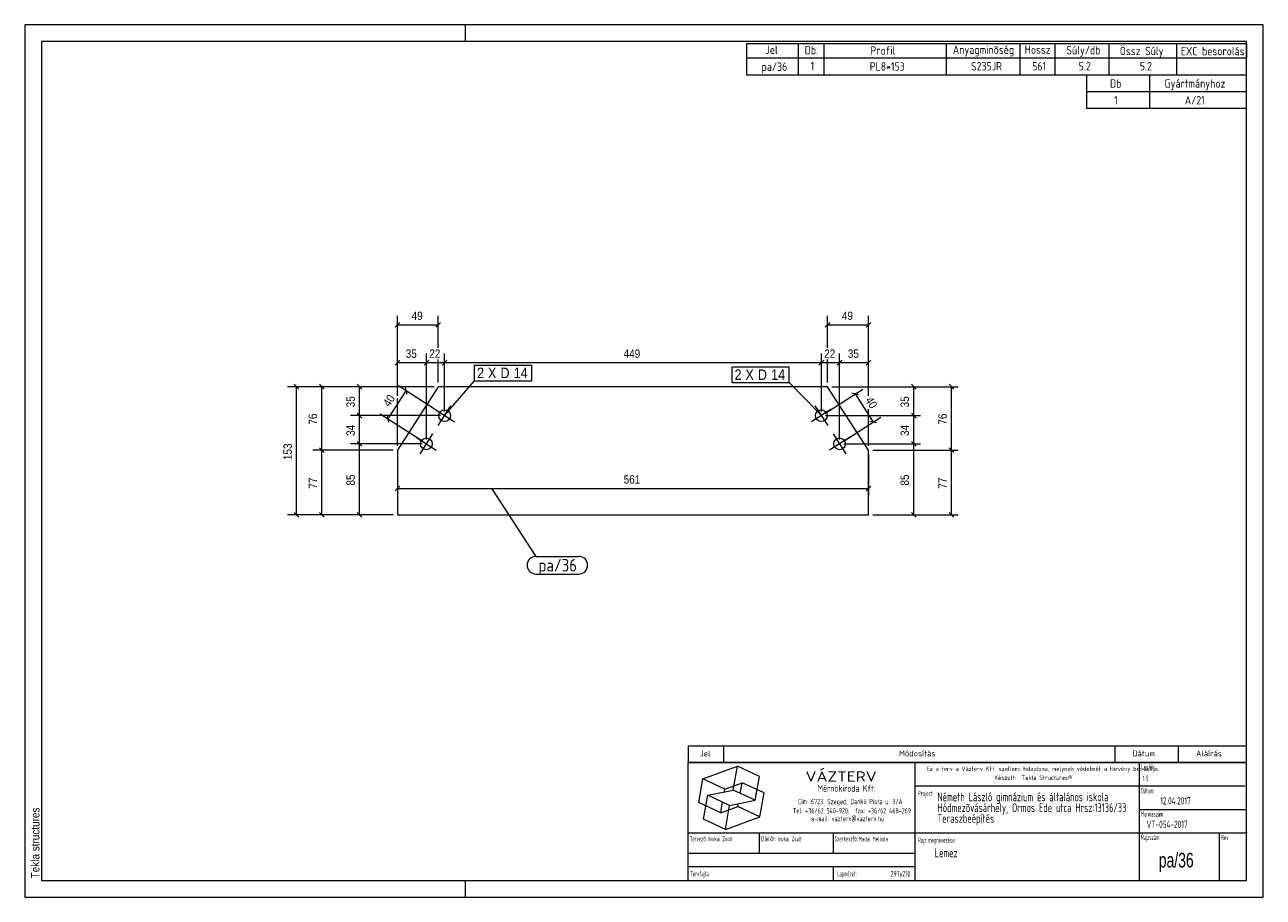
# Model space of a CAD drawing. Header units: millimetres. Extents: x 1 to 296, y 1 to 209.
import ezdxf

# ---------------------------------------------------------------- set-up
doc = ezdxf.new("R2010")
doc.units = ezdxf.units.MM
doc.linetypes.add('XKITLINE00', pattern=[0])
for name, color, linetype, lineweight in [('Bemassung', 1, 'Continuous', 0), ('Schrauben', 7, 'Continuous', 0), ('Schraubenbezeichnung', 5, 'Continuous', 0), ('Teil', 7, 'Continuous', 0), ('Text', 5, 'Continuous', 0), ('Ueberschrift', 7, 'Continuous', 0), ('Zeichnungsrahmen', 3, 'Continuous', 0)]:
    doc.layers.add(name, color=color, linetype=linetype, lineweight=lineweight)
doc.styles.add('ARIAL', font='ARIAL.TTF')
doc.styles.add('ISOCPEUR', font='ISOCPEUR.TTF')
doc.styles.add('ISOCPEUR_BOLD', font='ARIAL.TTF')
doc.styles.add('ISOCPUER', font='ARIAL.TTF')

msp = doc.modelspace()

# ---------------------------------------------------------------- linework, layer by layer
at = {"layer": 'Bemassung', "linetype": 'XKITLINE00', "lineweight": 0}
for p, q in [((89.76, 120.53), (89.76, 139.6)), ((99.5, 132), (99.5, 139.6)), ((192.24, 132), (192.24, 139.6)), ((201.99, 120.53), (201.99, 139.6)), ((90.32, 138.02), (89.19, 136.88)), ((89.76, 137.45), (99.5, 137.45)), ((100.06, 138.02), (98.93, 136.88)), ((192.81, 138.02), (191.68, 136.88)), ((192.24, 137.45), (201.99, 137.45)), ((202.55, 138.02), (201.42, 136.88)), ((89.76, 120.53), (89.76, 130.6)), ((96.67, 110.09), (96.67, 130.6)), ((96.67, 110.09), (96.67, 130.6)), ((101, 116.81), (101, 130.6)), ((101, 116.81), (101, 130.6)), ((190.75, 116.81), (190.75, 130.6)), ((190.75, 116.81), (190.75, 130.6)), ((195.08, 110.09), (195.08, 130.6)), ((195.08, 110.09), (195.08, 130.6)), ((201.99, 120.53), (201.99, 130.6)), ((90.32, 129.02), (89.19, 127.88)), ((89.76, 128.45), (96.67, 128.45)), ((97.23, 129.02), (96.1, 127.88)), ((97.23, 129.02), (96.1, 127.88)), ((96.67, 128.45), (101, 128.45)), ((99.5, 123.72), (99.5, 129.2)), ((101.56, 129.02), (100.43, 127.88)), ((101.56, 129.02), (100.43, 127.88)), ((101, 128.45), (190.75, 128.45)), ((191.31, 129.02), (190.18, 127.88)), ((191.31, 129.02), (190.18, 127.88)), ((190.75, 128.45), (195.08, 128.45)), ((192.24, 123.72), (192.24, 129.2)), ((195.64, 129.02), (194.51, 127.88)), ((195.64, 129.02), (194.51, 127.88)), ((195.08, 128.45), (201.99, 128.45)), ((202.55, 129.02), (201.42, 127.88)), ((98.5, 122.72), (63.61, 122.72)), ((65.19, 123.29), (66.32, 122.16)), ((65.76, 92.18), (65.76, 122.72)), ((98.5, 122.72), (69.61, 122.72)), ((71.19, 123.29), (72.32, 122.16)), ((71.76, 107.59), (71.76, 122.72)), ((98.5, 122.72), (78.61, 122.72)), ((80.19, 123.29), (81.32, 122.16)), ((80.76, 115.81), (80.76, 122.72)), ((87.48, 115), (91.81, 121.73)), ((100.16, 116.35), (90, 122.89)), ((91.64, 122.51), (91.98, 120.94)), ((191.59, 116.35), (200.59, 122.15)), ((193.24, 122.72), (223.36, 122.72)), ((193.24, 122.72), (214.36, 122.72)), ((199.56, 120.81), (198, 121.15)), ((198.78, 120.98), (203.11, 114.26)), ((212.19, 123.29), (213.32, 122.16)), ((212.76, 115.81), (212.76, 122.72)), ((221.19, 123.29), (222.32, 122.16)), ((221.76, 107.59), (221.76, 122.72)), ((89.76, 108.59), (89.76, 119.92)), ((89.76, 108.59), (89.76, 119.92)), ((100, 115.81), (78.61, 115.81)), ((100, 115.81), (78.61, 115.81)), ((80.19, 116.38), (81.32, 115.25)), ((80.19, 116.38), (81.32, 115.25)), ((80.76, 109.09), (80.76, 115.81)), ((95.83, 109.63), (85.67, 116.16)), ((87.31, 115.78), (87.65, 114.22)), ((191.75, 115.81), (214.36, 115.81)), ((191.75, 115.81), (214.36, 115.81)), ((195.92, 109.63), (204.92, 115.42)), ((201.99, 108.59), (201.99, 117.39)), ((201.99, 108.59), (201.99, 117.39)), ((212.19, 116.38), (213.32, 115.25)), ((212.19, 116.38), (213.32, 115.25)), ((212.76, 109.09), (212.76, 115.81)), ((203.89, 114.09), (202.33, 114.43)), ((80.19, 109.65), (81.32, 108.52)), ((80.19, 109.65), (81.32, 108.52)), ((212.19, 109.65), (213.32, 108.52)), ((212.19, 109.65), (213.32, 108.52)), ((88.76, 107.59), (69.61, 107.59)), ((88.76, 107.59), (69.61, 107.59)), ((71.19, 108.15), (72.32, 107.02)), ((71.19, 108.15), (72.32, 107.02)), ((71.76, 92.18), (71.76, 107.59)), ((95.67, 109.09), (78.61, 109.09)), ((95.67, 109.09), (78.61, 109.09)), ((80.76, 92.18), (80.76, 109.09)), ((89.76, 106.59), (89.76, 96.85)), ((196.08, 109.09), (214.36, 109.09)), ((196.08, 109.09), (214.36, 109.09)), ((201.99, 106.59), (201.99, 96.85)), ((202.99, 107.59), (223.36, 107.59)), ((202.99, 107.59), (223.36, 107.59)), ((212.76, 92.18), (212.76, 109.09)), ((221.19, 108.15), (222.32, 107.02)), ((221.19, 108.15), (222.32, 107.02)), ((221.76, 92.18), (221.76, 107.59)), ((90.32, 99.02), (89.19, 97.88)), ((89.76, 98.45), (201.99, 98.45)), ((202.55, 99.02), (201.42, 97.88)), ((88.76, 92.18), (63.61, 92.18)), ((65.19, 92.74), (66.32, 91.61)), ((88.76, 92.18), (69.61, 92.18)), ((71.19, 92.74), (72.32, 91.61)), ((88.76, 92.18), (78.61, 92.18)), ((80.19, 92.74), (81.32, 91.61)), ((202.99, 92.18), (223.36, 92.18)), ((202.99, 92.18), (214.36, 92.18)), ((212.19, 92.74), (213.32, 91.61)), ((221.19, 92.74), (222.32, 91.61))]:
    msp.add_line(p, q, dxfattribs=at)
at = {"layer": 'Bemassung'}
for p in [(89.76, 137.45), (99.5, 137.45), (192.24, 137.45), (201.99, 137.45), (89.76, 128.45), (96.67, 128.45), (96.67, 128.45), (101, 128.45), (101, 128.45), (190.75, 128.45), (190.75, 128.45), (195.08, 128.45), (195.08, 128.45), (201.99, 128.45), (65.76, 122.72), (71.76, 122.72), (80.76, 122.72), (91.81, 121.73), (198.78, 120.98), (212.76, 122.72), (221.76, 122.72), (80.76, 115.81), (80.76, 115.81), (212.76, 115.81), (212.76, 115.81), (87.48, 115), (203.11, 114.26), (71.76, 107.59), (71.76, 107.59), (80.76, 109.09), (80.76, 109.09), (212.76, 109.09), (212.76, 109.09), (221.76, 107.59), (221.76, 107.59), (89.76, 98.45), (201.99, 98.45), (65.76, 92.18), (71.76, 92.18), (80.76, 92.18), (212.76, 92.18), (221.76, 92.18)]:
    msp.add_point(p, dxfattribs=at)
at = {"layer": 'Schrauben', "linetype": 'XKITLINE00', "lineweight": 0}
for p, q in [((99.48, 113.46), (102.51, 118.17)), ((189.23, 118.17), (192.26, 113.46)), ((98.64, 117.33), (103.35, 114.3)), ((193.1, 117.33), (188.39, 114.3)), ((94.31, 110.6), (99.02, 107.57)), ((95.15, 106.73), (98.18, 111.44)), ((197.43, 110.6), (192.72, 107.57)), ((193.56, 111.44), (196.59, 106.73))]:
    msp.add_line(p, q, dxfattribs=at)
for centre in [(101, 115.81), (190.75, 115.81), (96.67, 109.09), (195.08, 109.09)]:
    msp.add_circle(centre, 1.4, dxfattribs=at)
at = {"layer": 'Schraubenbezeichnung', "linetype": 'XKITLINE00', "lineweight": 0}
for p, q in [((108.14, 127.85), (121.78, 127.85)), ((108.14, 124.15), (108.14, 127.85)), ((121.78, 124.15), (121.78, 127.85)), ((169.47, 127.43), (183.11, 127.43)), ((169.47, 123.73), (169.47, 127.43)), ((183.11, 123.73), (183.11, 127.43)), ((101, 115.81), (108.14, 124.15)), ((108.14, 124.15), (121.78, 124.15)), ((169.47, 123.73), (183.11, 123.73)), ((190.75, 115.81), (183.11, 123.73))]:
    msp.add_line(p, q, dxfattribs=at)
at = {"layer": 'Teil', "linetype": 'XKITLINE00', "lineweight": 0}
for p, q in [((99.5, 122.72), (89.76, 107.59)), ((192.24, 122.72), (99.5, 122.72)), ((201.99, 107.59), (192.24, 122.72)), ((89.76, 107.59), (89.76, 92.18)), ((201.99, 92.18), (201.99, 107.59)), ((89.76, 92.18), (201.99, 92.18))]:
    msp.add_line(p, q, dxfattribs=at)
at = {"layer": 'Text', "linetype": 'XKITLINE00', "lineweight": 0}
for p, q in [((112.26, 98.34), (122.76, 82.26)), ((122.76, 82.26), (132.98, 82.26)), ((122.76, 78.06), (132.98, 78.06))]:
    msp.add_line(p, q, dxfattribs=at)
for centre, start, end in [((122.76, 80.16), 90, 270), ((132.98, 80.16), 270, 90)]:
    msp.add_arc(centre, 2.1, start, end, dxfattribs=at)
at = {"layer": 'Ueberschrift', "linetype": 'XKITLINE00', "lineweight": 0}
for p, q in [((173, 204.54), (292, 204.54)), ((173, 201.04), (173, 204.54)), ((185.3, 201.04), (185.3, 204.54)), ((191.44, 201.04), (191.44, 204.54)), ((220.54, 201.04), (220.54, 204.54)), ((238.09, 201.05), (238.09, 204.55)), ((246.43, 201.04), (246.43, 204.54)), ((259.28, 201.04), (259.28, 204.54)), ((275.4, 201.02), (275.4, 204.52)), ((292, 204.54), (292, 201.04)), ((292, 201.04), (173, 201.04)), ((173, 197), (173, 201)), ((185.3, 197), (185.3, 201)), ((191.44, 197), (191.44, 201)), ((220.54, 197), (220.54, 201)), ((238.09, 197), (238.09, 201)), ((246.43, 197), (246.43, 201)), ((259.28, 197), (259.28, 201)), ((275.41, 197), (275.41, 201)), ((292, 197), (173, 197)), ((254, 193), (254, 197)), ((269, 193), (269, 197)), ((292, 193), (254, 193)), ((254, 189), (254, 193)), ((269, 189), (269, 193)), ((292, 189), (254, 189)), ((159, 37.07), (292, 37.07)), ((159, 37), (159, 33.14)), ((167.4, 37), (167.4, 33.14)), ((260.64, 37.07), (260.64, 33.21)), ((275.76, 37.07), (275.76, 33.21)), ((159, 33.22), (292, 33.22)), ((159, 33.14), (292, 33.14)), ((159, 5), (159, 33.14)), ((213.11, 5), (213.11, 33.14)), ((266.49, 5), (266.49, 33.14)), ((162.55, 29.24), (170.77, 32.23)), ((169.77, 26.55), (170.77, 32.23)), ((176, 29.79), (170.77, 32.23)), ((175, 24.11), (176, 29.79)), ((161.54, 23.55), (162.55, 29.24)), ((167.78, 26.8), (162.55, 29.24)), ((167.66, 26.12), (167.78, 26.8)), ((167.78, 26.8), (171.89, 28.3)), ((171.44, 25.76), (171.89, 28.3)), ((177.12, 25.86), (171.89, 28.3)), ((213.11, 27.54), (291.69, 27.54)), ((162.67, 19.62), (163.67, 25.3)), ((163.67, 25.3), (169.77, 26.55)), ((168.9, 22.86), (163.67, 25.3)), ((166.78, 21.11), (167.22, 23.65)), ((168.9, 22.86), (175, 24.11)), ((175, 24.11), (169.77, 26.55)), ((176.12, 20.17), (177.12, 25.86)), ((166.78, 21.11), (161.54, 23.55)), ((166.78, 21.11), (170.89, 22.61)), ((167.9, 17.18), (168.9, 22.86)), ((170.89, 22.61), (171.01, 23.29)), ((176.12, 20.17), (170.89, 22.61)), ((266.49, 21.94), (292, 21.94)), ((167.9, 17.18), (162.67, 19.62)), ((167.9, 17.18), (176.12, 20.17)), ((159, 16.34), (292.21, 16.34)), ((175.99, 11.48), (175.99, 16.39)), ((193.55, 16.39), (193.55, 11.49)), ((285.52, 16.28), (285.52, 5)), ((159.07, 11.49), (213.14, 11.49)), ((159.04, 8.34), (213.11, 8.34)), ((193.55, 8.31), (193.55, 5.13))]:
    msp.add_line(p, q, dxfattribs=at)
at = {"layer": 'Zeichnungsrahmen', "linetype": 'XKITLINE00', "lineweight": 0}
for p, q in [((296, 209), (1, 209)), ((1, 209), (1, 1)), ((106, 205), (106, 209)), ((296, 1), (296, 209)), ((292, 205), (5, 205)), ((5, 205), (5, 5)), ((292, 5), (292, 205)), ((5, 5), (292, 5)), ((106, 1), (106, 5)), ((1, 1), (296, 1))]:
    msp.add_line(p, q, dxfattribs=at)

# ---------------------------------------------------------------- texts
at = {"layer": 'Bemassung', "style": 'ISOCPUER', "width": 0.85}
for s, p in [('49', (93.14, 138.6)), ('49', (195.63, 138.6)), ('35', (91.73, 129.6)), ('22', (97.35, 129.6)), ('449', (143.65, 129.6)), ('22', (191.43, 129.6)), ('35', (197.05, 129.6)), ('561', (143.65, 99.6))]:
    msp.add_text(s, height=2, dxfattribs=at).set_placement(p)
for s, rotation, p in [('35', 90.0002, (79.61, 117.79)), ('40', 57.2328, (87.88, 117.74)), ('40', -57.2328, (201.11, 119.49)), ('35', 90.0002, (211.61, 117.79)), ('76', 90.0002, (70.61, 113.67)), ('76', 90.0002, (220.61, 113.67)), ('34', 90.0002, (79.61, 110.97)), ('34', 90.0002, (211.61, 110.97)), ('153', 90.0002, (64.61, 105.22)), ('77', 90.0002, (70.61, 98.4)), ('85', 90.0002, (79.61, 99.15)), ('85', 90.0002, (211.61, 99.15)), ('77', 90.0002, (220.61, 98.4))]:
    msp.add_text(s, height=2, rotation=rotation, dxfattribs=at).set_placement(p)
at = {"layer": 'Schraubenbezeichnung', "style": 'ARIAL', "width": 0.85}
for s, p in [('2', (108.74, 124.75)), ('X', (111.34, 124.75)), ('D', (114.32, 124.75)), ('14', (117.47, 124.75)), ('2', (170.07, 124.33)), ('X', (172.67, 124.33)), ('D', (175.65, 124.33)), ('14', (178.81, 124.33))]:
    msp.add_text(s, height=2.5, dxfattribs=at).set_placement(p)
at = {"layer": 'Text', "style": 'ISOCPEUR', "width": 0.85}
msp.add_text('pa/36', height=3, dxfattribs=at).set_placement((123.36, 78.66))
at = {"layer": 'Ueberschrift'}
for s, height, style, width, p in [('Jel', 2, 'ISOCPEUR', 0.85, (177.44, 202.04)), ('Db.', 2, 'ISOCPEUR', 0.85, (186.78, 201.95)), ('Profil', 2, 'ISOCPEUR', 0.85, (202.44, 201.86)), ('Anyagminõség', 2, 'ISOCPEUR', 0.85, (222.06, 202.04)), ('Hossz', 2, 'ISOCPEUR', 0.85, (239.18, 202.08)), ('Súly/db', 2, 'ISOCPEUR', 0.85, (249.11, 201.94)), ('Össz Súly', 2, 'ISOCPEUR', 0.85, (261.83, 201.76)), ('EXC besorolás', 2, 'ISOCPEUR', 0.85, (276.36, 201.71)), ('pa/36', 2, 'ISOCPEUR', 0.85, (176.51, 198)), ('1', 2, 'ISOCPEUR', 0.85, (188.19, 198.19)), ('PL8*153', 2, 'ISOCPEUR', 0.85, (202.26, 198.05)), ('S235JR', 2, 'ISOCPEUR', 0.85, (226.39, 198.11)), ('561', 2, 'ISOCPEUR', 0.85, (240.97, 198.11)), ('5.2', 2, 'ISOCPEUR', 0.85, (252.04, 198.12)), ('5.2', 2, 'ISOCPEUR', 0.85, (266.59, 198.12)), ('Db', 2, 'ISOCPEUR', 0.85, (259.5, 194)), ('Gyártmányhoz', 2, 'ISOCPEUR', 0.85, (272.5, 194)), ('1', 2, 'ISOCPEUR', 0.85, (260.48, 190)), ('A/21', 2, 'ISOCPEUR', 0.85, (277.31, 190)), ('Jel', 1.4, 'ISOCPEUR', 0.85, (161.84, 34.58)), ('Módosítás', 1.4, 'ISOCPEUR', 0.85, (209.25, 34.58)), ('Dátum', 1.4, 'ISOCPEUR', 0.85, (264.86, 34.58)), ('Aláírás', 1.4, 'ISOCPEUR', 0.85, (280, 34.58)), ('Lépték:', 1.26, 'ISOCPEUR', 0.51, (266.96, 31.43)), ('VÁZTERV', 2.45, 'ISOCPEUR', 1.19, (186.96, 28.56)), ('Ez a terv a Vázterv Kft. szellemi tulajdona, melynek védelmét a törvény biztosítja.', 1.05, 'ISOCPEUR', 0.838832, (215.8, 31.11)), ('Készült:  Tekla Structures®', 1.05, 'ISOCPEUR', 0.838832, (231.96, 28.98)), ('1:5', 1.26, 'ISOCPEUR', 0.595, (267.27, 28.7)), ('Mérnökiroda Kft.', 1.61, 'ISOCPEUR', 0.68, (189.86, 26.15)), ('Dátum:', 1.26, 'ISOCPEUR', 0.51, (266.91, 25.76)), ('Cím: 6723. Szeged, Dankó Pista u. 3/A', 1.26, 'ISOCPEUR', 0.68, (185.24, 23.18)), ('Project:', 1.26, 'ISOCPEUR', 0.51, (213.81, 25.12)), ('Németh László gimnázium és általános iskola', 2.1, 'ISOCPEUR', 0.595, (218.39, 23.87)), ('Hódmezõvásárhely, Ormos Ede utca Hrsz:13136/33', 2.1, 'ISOCPEUR', 0.595, (218.4, 21.31)), ('12.04.2017', 1.75, 'ISOCPEUR', 0.595, (271.48, 23.11)), ('Tel: +36/62 540-920;  fax: +36/62 468-269', 1.26, 'ISOCPEUR', 0.68, (183.98, 20.99)), ('Teraszbeépítés', 2.1, 'ISOCPEUR', 0.595, (218.4, 18.75)), ('Munkaszám:', 1.26, 'ISOCPEUR', 0.51, (266.87, 20.23)), ('e-mail: vazterv@vazterv.hu', 1.26, 'ISOCPEUR', 0.68, (188.32, 19.12)), ('VT-054-2017', 1.75, 'ISOCPEUR', 0.595, (268.23, 17.51)), ('Tervezõ:', 1.26, 'ISOCPEUR', 0.51, (159.4, 14.32)), ('Inokai Zsolt', 1.12, 'ISOCPEUR', 0.595, (163.85, 14.37)), ('Ellenõr:', 1.26, 'ISOCPEUR', 0.51, (176.35, 14.35)), ('Inokai Zsolt', 1.12, 'ISOCPEUR', 0.595, (180.32, 14.35)), ('Szerkesztõ:', 1.26, 'ISOCPEUR', 0.51, (193.9, 14.32)), ('Madai Melinda', 1.12, 'ISOCPEUR', 0.595, (199.65, 14.33)), ('Rajz megnevezése:', 1.26, 'ISOCPEUR', 0.51, (213.8, 13.98)), ('Rajzszám:', 1.26, 'ISOCPEUR', 0.51, (266.92, 14.65)), ('Rev:', 1.26, 'ISOCPEUR', 0.51, (285.98, 14.62)), ('Lemez', 2.1, 'ISOCPEUR', 0.595, (217.73, 10.54)), ('pa/36', 3.5, 'ISOCPEUR_BOLD', 0.68, (271.12, 8.1)), ('Tervfajta:', 1.26, 'ISOCPEUR', 0.51, (159.53, 5.99)), ('Lapméret:', 1.26, 'ISOCPEUR', 0.51, (194.51, 5.99)), ('297x210', 1.4, 'ISOCPEUR', 0.595, (207.25, 5.89))]:
    msp.add_text(s, height=height, dxfattribs=dict(at, style=style, width=width)).set_placement(p)
at = {"layer": 'Zeichnungsrahmen', "style": 'ARIAL', "width": 0.85}
msp.add_text('Tekla structures', height=2, rotation=90, dxfattribs=at).set_placement((4.5, 5.5))

doc.saveas('drawing.dxf')
